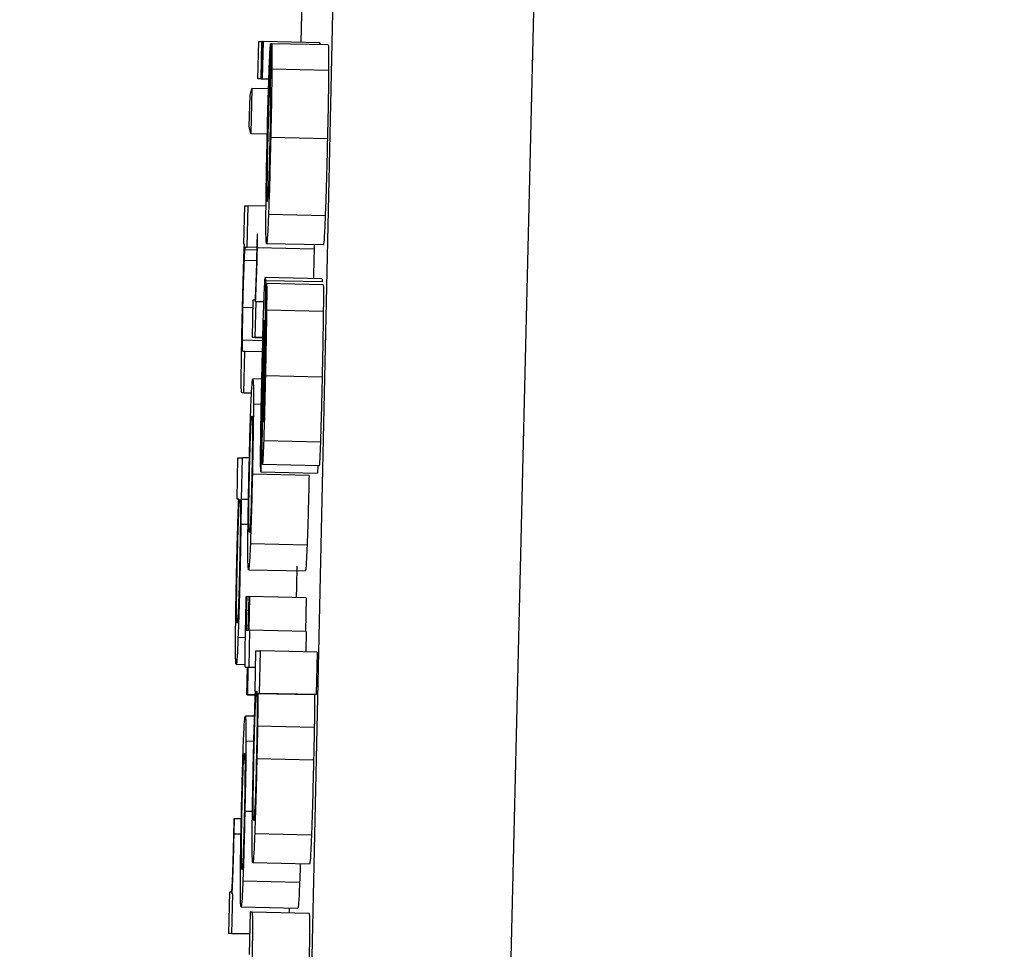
# Model space of a CAD drawing. Header units: inches. Extents: x 170 to 288, y 234 to 248.
# Tile 95 of 192: x 185.9864 to 185.9978, y 243.894 to 243.9047. Entities that reach past the tile are written whole.
import ezdxf

# ---------------------------------------------------------------- set-up
doc = ezdxf.new("R2010")
doc.units = ezdxf.units.IN
doc.header["$LTSCALE"] = 0.25
doc.header["$MEASUREMENT"] = 0
doc.layers.add('ANNOTATIONS', color=1, linetype='Continuous')
doc.layers.add('SLIM E GUIDE MOTOR LH', color=7, linetype='Continuous')
doc.styles.add('ARIAL', font='arial.ttf', dxfattribs={"height": 0.09375})
doc.dimstyles.new('STANDARD$0', dxfattribs={"dimtxt": 0.09375, "dimasz": 0.09375, "dimexe": 0.03125, "dimexo": 0.046875, "dimgap": 0.09, "dimtad": 0, "dimtih": 1, "dimtoh": 1, "dimdec": 4, "dimzin": 0, "dimdsep": 46, "dimtxsty": 'ARIAL', "dimcen": 0.09, "dimadec": 0, "dimazin": 0, "dimtfac": 1, "dimtdec": 4, "dimtofl": 0, "dimtmove": 0, "dimatfit": 1, "dimfxl": 1, "dimtolj": 1, "dimtzin": 0, "dimarcsym": 0})

# ---------------------------------------------------------------- blocks, each defined once
blk = doc.blocks.new('*D11')
at = {"layer": 'ANNOTATIONS', "color": 0, "lineweight": -2, "transparency": 16777216}
for p, q in [((185.619147, 244.143778), (187.017616, 244.143778)), ((186.986366, 244.050028), (186.986366, 242.359041)), ((186.986366, 240.233194), (186.986366, 241.924181)), ((185.70893, 240.139444), (187.017616, 240.139444))]:
    blk.add_line(p, q, dxfattribs=at)
at = {"layer": 'ANNOTATIONS', "color": 0, "transparency": 16777216}
for points in [[(186.970741, 244.050028), (187.001991, 244.050028), (186.986366, 244.143778)], [(186.970741, 240.233194), (187.001991, 240.233194), (186.986366, 240.139444)]]:
    blk.add_solid(points, dxfattribs=at)
at = {"layer": 'defpoints', "color": 0, "transparency": 16777216}
for p in [(185.572272, 244.143778), (186.986366, 244.143778), (185.662055, 240.139444)]:
    blk.add_point(p, dxfattribs=at)
at = {"layer": 'ANNOTATIONS', "color": 0, "transparency": 16777216, "insert": (186.986366, 242.141611), "char_height": 0.09375, "attachment_point": 5, "style": 'ARIAL'}
blk.add_mtext('\\A1;OPENING \\PHEIGHT', dxfattribs=at)

msp = doc.modelspace()

# ---------------------------------------------------------------- linework, layer by layer
at = {"layer": 'SLIM E GUIDE MOTOR LH'}
for p, q in [((185.98837, 243.829103), (185.990735, 243.937195)), ((185.993123, 243.937238), (185.990539, 243.829118)), ((185.989671, 243.904967), (185.98966, 243.904478)), ((185.989162, 243.904057), (185.989171, 243.904488)), ((185.989171, 243.904488), (185.989208, 243.904488)), ((185.989199, 243.904057), (185.989208, 243.904488)), ((185.989205, 243.904057), (185.989214, 243.904488)), ((185.989214, 243.904488), (185.989208, 243.904488)), ((185.989222, 243.904488), (185.989212, 243.904057)), ((185.989214, 243.904488), (185.989222, 243.904488)), ((185.989878, 243.904474), (185.989222, 243.904488)), ((185.989309, 243.904464), (185.989298, 243.903973)), ((185.989309, 243.903973), (185.98932, 243.904464)), ((185.98932, 243.904464), (185.989309, 243.904464)), ((185.989976, 243.904449), (185.98932, 243.904464)), ((185.989878, 243.904474), (185.989877, 243.904451)), ((185.989979, 243.904155), (185.989323, 243.904169)), ((185.989288, 243.904054), (185.989162, 243.904057)), ((185.989199, 243.904057), (185.989162, 243.904057)), ((185.989199, 243.904057), (185.989288, 243.904055)), ((185.989288, 243.904055), (185.989205, 243.904057)), ((185.989212, 243.904057), (185.989205, 243.904057)), ((185.989212, 243.904057), (185.989288, 243.904056)), ((185.989071, 243.903867), (185.989092, 243.903947)), ((185.989092, 243.903947), (185.98908, 243.903426)), ((185.989285, 243.903943), (185.989092, 243.903947)), ((185.989063, 243.903505), (185.989071, 243.903867)), ((185.98908, 243.903426), (185.989063, 243.903505)), ((185.98908, 243.903426), (185.989271, 243.903421)), ((185.989966, 243.903365), (185.98931, 243.90338)), ((185.989001, 243.902146), (185.989011, 243.90259)), ((185.989011, 243.90259), (185.989048, 243.90259)), ((185.989037, 243.902111), (185.989048, 243.90259)), ((185.989256, 243.902586), (185.989048, 243.90259)), ((185.98994, 243.902473), (185.989284, 243.902488)), ((185.989159, 243.902262), (185.989153, 243.902262)), ((185.989007, 243.902146), (185.989001, 243.902146)), ((185.989018, 243.902111), (185.989037, 243.902111)), ((185.989149, 243.902108), (185.989018, 243.902111)), ((185.989149, 243.902109), (185.989037, 243.902111)), ((185.989918, 243.902136), (185.989262, 243.90215)), ((185.989813, 243.902138), (185.989812, 243.902088)), ((185.989149, 243.902078), (185.989012, 243.902081)), ((185.989812, 243.902088), (185.989156, 243.902102)), ((185.989146, 243.901953), (185.989006, 243.901957)), ((185.989902, 243.901745), (185.989246, 243.901759)), ((185.989905, 243.901709), (185.989249, 243.901723)), ((185.98925, 243.901199), (185.98926, 243.90169)), ((185.98926, 243.90169), (185.989262, 243.90169)), ((185.989918, 243.901676), (185.989262, 243.90169)), ((185.989105, 243.901498), (185.989095, 243.901067)), ((185.989124, 243.901498), (185.989105, 243.901498)), ((185.989132, 243.901067), (185.989141, 243.90148)), ((185.989141, 243.90148), (185.989135, 243.90148)), ((185.989232, 243.901478), (185.989141, 243.90148)), ((185.989256, 243.90149), (185.989248, 243.901491)), ((185.989103, 243.90141), (185.988989, 243.901413)), ((185.989918, 243.901368), (185.989263, 243.901383)), ((185.989219, 243.901029), (185.988983, 243.901034)), ((185.989132, 243.901067), (185.989095, 243.901067)), ((185.989219, 243.901065), (185.989095, 243.901067)), ((185.989132, 243.901067), (185.989219, 243.901066)), ((185.98901, 243.900904), (185.988987, 243.900904)), ((185.989, 243.900425), (185.98901, 243.900904)), ((185.989215, 243.9009), (185.98901, 243.900904)), ((185.989238, 243.9009), (185.989231, 243.900537)), ((185.98922, 243.900315), (185.98923, 243.900849)), ((185.989227, 243.900667), (185.989216, 243.900668)), ((185.989208, 243.900585), (185.989103, 243.900587)), ((185.989905, 243.900607), (185.989249, 243.900622)), ((185.989, 243.900425), (185.988976, 243.900425)), ((185.989088, 243.900423), (185.988976, 243.900425)), ((185.989, 243.900425), (185.989088, 243.900423)), ((185.989202, 243.900293), (185.989111, 243.900295)), ((185.989225, 243.900098), (185.989226, 243.900087)), ((185.989208, 243.900003), (185.989197, 243.899512)), ((185.989885, 243.899855), (185.989229, 243.89987)), ((185.988921, 243.899196), (185.988932, 243.899675)), ((185.988932, 243.899675), (185.988983, 243.899675)), ((185.988972, 243.899196), (185.988983, 243.899675)), ((185.989064, 243.899673), (185.988983, 243.899675)), ((185.989754, 243.89947), (185.989098, 243.899485)), ((185.989197, 243.899512), (185.989853, 243.899498)), ((185.98987, 243.899582), (185.989214, 243.899597)), ((185.989855, 243.899582), (185.989853, 243.899498)), ((185.98894, 243.899196), (185.988921, 243.899196)), ((185.988968, 243.899196), (185.988972, 243.899196)), ((185.988968, 243.899196), (185.989053, 243.899194)), ((185.989053, 243.899194), (185.988972, 243.899196)), ((185.989049, 243.898902), (185.988965, 243.898904)), ((185.989731, 243.898664), (185.989075, 243.898679)), ((185.989054, 243.898381), (185.98971, 243.898366)), ((185.989028, 243.898069), (185.989034, 243.898069)), ((185.98906, 243.898068), (185.989034, 243.898069)), ((185.989051, 243.89768), (185.98906, 243.898069)), ((185.989065, 243.898069), (185.989057, 243.89768)), ((185.98906, 243.898069), (185.989065, 243.898069)), ((185.989721, 243.898054), (185.989065, 243.898069)), ((185.989721, 243.898054), (185.989713, 243.897666)), ((185.989056, 243.897909), (185.98903, 243.897909)), ((185.989052, 243.897737), (185.989027, 243.897738)), ((185.989029, 243.89768), (185.989051, 243.89768)), ((185.989066, 243.89768), (185.989056, 243.897249)), ((185.989057, 243.89768), (185.989066, 243.89768)), ((185.989722, 243.897666), (185.989066, 243.89768)), ((185.989722, 243.897666), (185.989717, 243.89743)), ((185.989017, 243.897593), (185.988932, 243.897595)), ((185.989129, 243.896974), (185.989139, 243.897442)), ((185.989139, 243.897442), (185.989191, 243.897442)), ((185.98918, 243.896951), (185.989191, 243.897442)), ((185.989847, 243.897427), (185.989191, 243.897442)), ((185.989847, 243.897427), (185.989836, 243.896936)), ((185.989015, 243.897281), (185.988911, 243.897283)), ((185.989041, 243.897249), (185.98902, 243.897249)), ((185.989041, 243.897249), (185.98902, 243.897249)), ((185.989034, 243.896935), (185.989041, 243.897249)), ((185.989047, 243.897249), (185.98904, 243.896935)), ((185.989056, 243.897249), (185.989047, 243.897249)), ((185.989135, 243.897247), (185.989047, 243.897249)), ((185.989135, 243.897248), (185.989056, 243.897249)), ((185.98904, 243.896935), (185.989034, 243.896935)), ((185.989132, 243.896933), (185.989034, 243.896935)), ((185.98904, 243.896935), (185.989132, 243.896933)), ((185.989133, 243.896974), (185.989129, 243.896974)), ((185.989162, 243.896951), (185.98918, 243.896951)), ((185.989162, 243.896951), (185.989818, 243.896936)), ((185.989836, 243.896936), (185.98918, 243.896951)), ((185.989836, 243.896936), (185.989818, 243.896936)), ((185.989124, 243.896686), (185.989017, 243.896688)), ((185.989814, 243.896557), (185.989158, 243.896572)), ((185.989115, 243.896394), (185.989024, 243.896396)), ((185.989806, 243.896177), (185.98915, 243.896192)), ((185.988891, 243.8955), (185.988884, 243.8955)), ((185.98897, 243.895498), (185.988891, 243.8955)), ((185.989099, 243.895584), (185.989011, 243.895586)), ((185.988967, 243.895321), (185.988887, 243.895323)), ((185.989781, 243.89531), (185.989125, 243.895325)), ((185.989759, 243.894976), (185.989103, 243.89499)), ((185.989644, 243.894765), (185.988988, 243.89478)), ((185.988835, 243.894652), (185.988824, 243.894173)), ((185.988854, 243.894652), (185.988835, 243.894652)), ((185.988861, 243.894173), (185.988871, 243.894632)), ((185.988871, 243.894632), (185.988865, 243.894632)), ((185.988968, 243.894482), (185.989624, 243.894467)), ((185.989072, 243.89442), (185.989061, 243.893929)), ((185.989097, 243.89442), (185.989072, 243.89442)), ((185.989753, 243.894405), (185.989097, 243.89442)), ((185.989524, 243.894469), (185.989522, 243.894411)), ((185.988861, 243.894173), (185.988824, 243.894173)), ((185.989066, 243.894168), (185.988824, 243.894173)), ((185.988861, 243.894173), (185.989066, 243.894168))]:
    msp.add_line(p, q, dxfattribs=at)
for points, knots in [([(185.98929, 243.904098), (185.989292, 243.904157), (185.989298, 243.904309), (185.989304, 243.904418), (185.989308, 243.904452), (185.989309, 243.904464)], [0, 0, 0, 0, 0.29747, 0.759788, 1, 1, 1, 1]), ([(185.98932, 243.904464), (185.989321, 243.904458), (185.989323, 243.904443), (185.989325, 243.904337), (185.989324, 243.904216), (185.989323, 243.904169)], [0, 0, 0, 0, 0.310645, 0.736942, 1, 1, 1, 1]), ([(185.989976, 243.904449), (185.989977, 243.904443), (185.989979, 243.904428), (185.98998, 243.904322), (185.98998, 243.904201), (185.989979, 243.904155)], [0, 0, 0, 0, 0.310645, 0.736942, 1, 1, 1, 1]), ([(185.989323, 243.904169), (185.989323, 243.904088), (185.989321, 243.903925), (185.989316, 243.90364), (185.989312, 243.903458), (185.98931, 243.90338)], [0, 0, 0, 0, 0.365736, 0.730289, 1, 1, 1, 1]), ([(185.989979, 243.904155), (185.989979, 243.904073), (185.989977, 243.903911), (185.989972, 243.903626), (185.989968, 243.903443), (185.989966, 243.903365)], [0, 0, 0, 0, 0.3657373, 0.730288, 1, 1, 1, 1]), ([(185.989269, 243.903342), (185.989272, 243.903475), (185.989278, 243.903721), (185.989286, 243.90397), (185.989289, 243.904076), (185.98929, 243.904098)], [0, 0, 0, 0, 0.4847839, 0.8900819, 1, 1, 1, 1]), ([(185.989298, 243.903973), (185.989296, 243.903946), (185.989293, 243.903895), (185.989288, 243.903801), (185.989286, 243.903731), (185.989285, 243.903717)], [0, 0, 0, 0, 0.4853513, 0.8993161, 1, 1, 1, 1]), ([(185.989311, 243.903742), (185.989311, 243.903772), (185.989312, 243.903862), (185.989311, 243.903927), (185.98931, 243.90396), (185.989309, 243.903973)], [0, 0, 0, 0, 0.239236, 0.7007, 1, 1, 1, 1]), ([(185.989285, 243.903717), (185.989284, 243.903667), (185.989281, 243.903565), (185.989277, 243.903421), (185.989275, 243.903342), (185.989275, 243.903324)], [0, 0, 0, 0, 0.437438, 0.874699, 1, 1, 1, 1]), ([(185.989304, 243.903354), (185.989306, 243.903444), (185.989308, 243.903584), (185.98931, 243.9037), (185.989311, 243.903742)], [0, 0, 0, 0, 0.637135, 1, 1, 1, 1]), ([(185.98931, 243.90338), (185.989307, 243.903247), (185.989301, 243.902981), (185.989292, 243.902675), (185.989286, 243.902537), (185.989284, 243.902488)], [0, 0, 0, 0, 0.390224, 0.782938, 1, 1, 1, 1]), ([(185.989966, 243.903365), (185.989963, 243.903233), (185.989957, 243.902967), (185.989947, 243.902661), (185.989942, 243.902522), (185.98994, 243.902473)], [0, 0, 0, 0, 0.3902258, 0.7829398, 1, 1, 1, 1]), ([(185.989255, 243.902465), (185.989256, 243.902545), (185.989257, 243.902706), (185.989262, 243.903024), (185.989267, 243.90324), (185.989269, 243.903342)], [0, 0, 0, 0, 0.344912, 0.690117, 1, 1, 1, 1]), ([(185.989275, 243.903324), (185.989273, 243.903252), (185.98927, 243.903119), (185.989268, 243.902945), (185.989267, 243.902857), (185.989267, 243.902819), (185.989267, 243.902815)], [0, 0, 0, 0, 0.357957, 0.660976, 0.96345, 1, 1, 1, 1]), ([(185.989288, 243.902828), (185.98929, 243.902873), (185.989293, 243.902956), (185.989298, 243.903135), (185.989302, 243.903271), (185.989303, 243.903344), (185.989304, 243.903354)], [0, 0, 0, 0, 0.353615, 0.652517, 0.950859, 1, 1, 1, 1]), ([(185.989267, 243.902815), (185.989267, 243.902757), (185.989268, 243.90265), (185.989271, 243.902644), (185.989273, 243.902641)], [0, 0, 0, 0, 0.540879, 1, 1, 1, 1]), ([(185.989273, 243.902641), (185.989274, 243.902645), (185.989277, 243.902652), (185.989282, 243.90271), (185.989286, 243.902788), (185.989288, 243.902828)], [0, 0, 0, 0, 0.379762, 0.684008, 1, 1, 1, 1]), ([(185.989262, 243.90215), (185.98926, 243.90216), (185.989255, 243.902177), (185.989255, 243.902376), (185.989255, 243.902465)], [0, 0, 0, 0, 0.554358, 1, 1, 1, 1]), ([(185.989284, 243.902488), (185.989282, 243.902421), (185.989275, 243.902252), (185.989267, 243.902162), (185.989263, 243.902153), (185.989262, 243.90215)], [0, 0, 0, 0, 0.305468, 0.770345, 1, 1, 1, 1]), ([(185.98994, 243.902473), (185.989938, 243.902406), (185.989931, 243.902238), (185.989923, 243.902147), (185.989919, 243.902139), (185.989918, 243.902136)], [0, 0, 0, 0, 0.305468, 0.770346, 1, 1, 1, 1]), ([(185.989153, 243.902262), (185.989152, 243.902246), (185.989152, 243.902216), (185.989151, 243.902166), (185.98915, 243.902132), (185.989149, 243.902113)], [0, 0, 0, 0, 0.309954, 0.619769, 1, 1, 1, 1]), ([(185.989156, 243.902102), (185.989157, 243.90212), (185.989157, 243.902156), (185.989158, 243.902209), (185.989159, 243.902244), (185.989159, 243.902262)], [0, 0, 0, 0, 0.337475, 0.668309, 1, 1, 1, 1]), ([(185.988982, 243.901313), (185.988985, 243.901446), (185.98899, 243.901669), (185.988998, 243.90194), (185.989003, 243.902076), (185.989006, 243.902132), (185.989007, 243.902146)], [0, 0, 0, 0, 0.386091, 0.6486408, 0.9107372, 1, 1, 1, 1]), ([(185.989012, 243.902081), (185.989013, 243.902091), (185.989016, 243.90211), (185.989017, 243.902111), (185.989018, 243.902111)], [0, 0, 0, 0, 0.497048, 1, 1, 1, 1]), ([(185.989149, 243.902113), (185.989148, 243.902044), (185.989145, 243.901905), (185.989139, 243.901727), (185.989136, 243.90165), (185.989135, 243.901615)], [0, 0, 0, 0, 0.3499991, 0.7029576, 1, 1, 1, 1]), ([(185.989006, 243.901957), (185.989007, 243.901981), (185.989009, 243.902038), (185.989011, 243.902066), (185.989012, 243.902081)], [0, 0, 0, 0, 0.4386613, 1, 1, 1, 1]), ([(185.989135, 243.90148), (185.989139, 243.901562), (185.989144, 243.901675), (185.989152, 243.901916), (185.989155, 243.902039), (185.989156, 243.902102)], [0, 0, 0, 0, 0.564948, 0.776288, 1, 1, 1, 1]), ([(185.989812, 243.902088), (185.989811, 243.902033), (185.989808, 243.901924), (185.989805, 243.901806), (185.989803, 243.901758), (185.989803, 243.901747)], [0, 0, 0, 0, 0.434464, 0.86775, 1, 1, 1, 1]), ([(185.988989, 243.901413), (185.988991, 243.901483), (185.988994, 243.901624), (185.989, 243.901817), (185.989004, 243.901909), (185.989006, 243.901957)], [0, 0, 0, 0, 0.327074, 0.655203, 1, 1, 1, 1]), ([(185.989231, 243.901463), (185.989234, 243.901532), (185.989239, 243.901671), (185.989244, 243.901751), (185.989246, 243.901757), (185.989246, 243.901759)], [0, 0, 0, 0, 0.406794, 0.816667, 1, 1, 1, 1]), ([(185.989246, 243.901759), (185.989247, 243.901758), (185.989248, 243.901756), (185.989249, 243.901735), (185.989249, 243.901723)], [0, 0, 0, 0, 0.432016, 1, 1, 1, 1]), ([(185.989249, 243.901723), (185.989249, 243.901696), (185.98925, 243.901647), (185.989249, 243.901538), (185.989248, 243.901491)], [0, 0, 0, 0, 0.566291, 1, 1, 1, 1]), ([(185.989262, 243.90169), (185.989263, 243.901678), (185.989264, 243.901655), (185.989264, 243.901532), (185.989263, 243.901427), (185.989263, 243.901383)], [0, 0, 0, 0, 0.36849, 0.73707, 1, 1, 1, 1]), ([(185.989902, 243.901745), (185.989903, 243.901744), (185.989904, 243.901741), (185.989905, 243.90172), (185.989905, 243.901709)], [0, 0, 0, 0, 0.43149, 1, 1, 1, 1]), ([(185.989918, 243.901676), (185.989919, 243.901664), (185.98992, 243.90164), (185.98992, 243.901517), (185.989919, 243.901412), (185.989918, 243.901368)], [0, 0, 0, 0, 0.368196, 0.736947, 1, 1, 1, 1]), ([(185.989135, 243.901615), (185.989133, 243.901589), (185.989129, 243.901503), (185.989126, 243.9015), (185.989124, 243.901498)], [0, 0, 0, 0, 0.302132, 1, 1, 1, 1]), ([(185.989209, 243.900642), (185.989213, 243.90079), (185.989219, 243.901048), (185.989226, 243.901323), (185.98923, 243.901435), (185.989231, 243.901463)], [0, 0, 0, 0, 0.504591, 0.879431, 1, 1, 1, 1]), ([(185.989248, 243.901491), (185.989247, 243.901429), (185.989245, 243.901243), (185.989241, 243.901037), (185.989238, 243.9009)], [0, 0, 0, 0, 0.332453, 1, 1, 1, 1]), ([(185.98897, 243.900662), (185.988971, 243.900733), (185.988973, 243.900875), (185.988977, 243.90111), (185.98898, 243.901256), (185.988982, 243.901313)], [0, 0, 0, 0, 0.378555, 0.755746, 1, 1, 1, 1]), ([(185.988983, 243.901034), (185.988983, 243.90107), (185.988984, 243.901141), (185.988987, 243.901276), (185.988989, 243.901368), (185.988989, 243.901413)], [0, 0, 0, 0, 0.336122, 0.671066, 1, 1, 1, 1]), ([(185.989263, 243.901383), (185.989262, 243.901316), (185.989259, 243.901139), (185.989254, 243.900869), (185.98925, 243.90068), (185.989249, 243.900622)], [0, 0, 0, 0, 0.296431, 0.781292, 1, 1, 1, 1]), ([(185.989918, 243.901368), (185.989918, 243.901301), (185.989915, 243.901125), (185.98991, 243.900854), (185.989906, 243.900666), (185.989905, 243.900607)], [0, 0, 0, 0, 0.296596, 0.781315, 1, 1, 1, 1]), ([(185.989235, 243.901268), (185.989234, 243.901265), (185.989233, 243.901258), (185.98923, 243.901198), (185.989228, 243.901139), (185.989227, 243.90111)], [0, 0, 0, 0, 0.339334, 0.6798, 1, 1, 1, 1]), ([(185.989236, 243.901247), (185.989236, 243.901251), (185.989235, 243.901257), (185.989235, 243.901266), (185.989235, 243.901268), (185.989235, 243.901268)], [0, 0, 0, 0, 0.30668, 0.61346, 1, 1, 1, 1]), ([(185.989236, 243.901153), (185.989236, 243.90117), (185.989236, 243.901214), (185.989236, 243.901235), (185.989236, 243.901247)], [0, 0, 0, 0, 0.385714, 1, 1, 1, 1]), ([(185.989251, 243.90109), (185.989251, 243.901107), (185.989251, 243.901148), (185.989251, 243.901179), (185.98925, 243.901192), (185.98925, 243.901199)], [0, 0, 0, 0, 0.2798864, 0.6354223, 1, 1, 1, 1]), ([(185.989227, 243.90111), (185.989225, 243.901047), (185.989221, 243.90091), (185.989218, 243.900753), (185.989216, 243.900668)], [0, 0, 0, 0, 0.455372, 1, 1, 1, 1]), ([(185.98923, 243.900849), (185.989231, 243.900901), (185.989233, 243.901007), (185.989235, 243.901104), (185.989236, 243.901153)], [0, 0, 0, 0, 0.496089, 1, 1, 1, 1]), ([(185.989248, 243.90088), (185.989249, 243.900936), (185.98925, 243.901013), (185.989251, 243.901074), (185.989251, 243.90109)], [0, 0, 0, 0, 0.734504, 1, 1, 1, 1]), ([(185.988987, 243.900904), (185.988985, 243.900908), (185.988984, 243.900914), (185.988983, 243.900979), (185.988983, 243.901021), (185.988983, 243.901034)], [0, 0, 0, 0, 0.611493, 0.886775, 1, 1, 1, 1]), ([(185.989242, 243.900604), (185.989243, 243.90065), (185.989245, 243.900744), (185.989247, 243.900834), (185.989248, 243.90088)], [0, 0, 0, 0, 0.494077, 1, 1, 1, 1]), ([(185.988976, 243.900425), (185.988974, 243.900431), (185.988971, 243.90044), (185.988969, 243.900526), (185.98897, 243.900622), (185.98897, 243.900662)], [0, 0, 0, 0, 0.470194, 0.777158, 1, 1, 1, 1]), ([(185.989194, 243.899803), (185.989195, 243.899891), (185.989198, 243.900104), (185.989204, 243.900409), (185.989208, 243.9006), (185.989209, 243.900642)], [0, 0, 0, 0, 0.355636, 0.857856, 1, 1, 1, 1]), ([(185.989216, 243.900668), (185.989214, 243.900605), (185.989211, 243.900461), (185.989208, 243.9003), (185.989207, 243.900217), (185.989207, 243.900202)], [0, 0, 0, 0, 0.384731, 0.89132, 1, 1, 1, 1]), ([(185.989082, 243.900282), (185.989084, 243.900337), (185.989091, 243.900487), (185.989098, 243.900575), (185.989102, 243.900584), (185.989103, 243.900587)], [0, 0, 0, 0, 0.264209, 0.726562, 1, 1, 1, 1]), ([(185.989103, 243.900587), (185.989106, 243.900578), (185.98911, 243.900561), (185.989111, 243.900376), (185.989111, 243.900295)], [0, 0, 0, 0, 0.564671, 1, 1, 1, 1]), ([(185.989231, 243.900537), (185.98923, 243.900474), (185.989228, 243.90036), (185.989226, 243.900231), (185.989225, 243.900177), (185.989225, 243.900166)], [0, 0, 0, 0, 0.4936643, 0.8941726, 1, 1, 1, 1]), ([(185.989249, 243.900622), (185.989245, 243.900478), (185.98924, 243.90023), (185.989233, 243.899982), (185.989229, 243.899885), (185.989229, 243.89987)], [0, 0, 0, 0, 0.534579, 0.926298, 1, 1, 1, 1]), ([(185.989233, 243.900228), (185.989234, 243.900281), (185.989238, 243.900398), (185.989241, 243.900531), (185.989242, 243.900604)], [0, 0, 0, 0, 0.45807, 1, 1, 1, 1]), ([(185.989905, 243.900607), (185.989901, 243.900464), (185.989896, 243.900215), (185.989888, 243.899967), (185.989885, 243.89987), (185.989885, 243.899855)], [0, 0, 0, 0, 0.534581, 0.9263, 1, 1, 1, 1]), ([(185.989059, 243.899485), (185.989062, 243.8996), (185.989067, 243.89983), (185.989075, 243.900106), (185.98908, 243.900232), (185.989082, 243.900282)], [0, 0, 0, 0, 0.374358, 0.750798, 1, 1, 1, 1]), ([(185.989111, 243.900295), (185.98911, 243.900224), (185.989109, 243.900081), (185.989104, 243.899786), (185.9891, 243.899583), (185.989098, 243.899485)], [0, 0, 0, 0, 0.341486, 0.684051, 1, 1, 1, 1]), ([(185.989213, 243.899857), (185.989213, 243.899917), (185.989216, 243.900061), (185.989219, 243.900221), (185.98922, 243.900315)], [0, 0, 0, 0, 0.413663, 1, 1, 1, 1]), ([(185.989207, 243.900202), (185.989207, 243.900167), (185.989206, 243.900087), (185.989207, 243.900026), (185.989208, 243.900011), (185.989208, 243.900003)], [0, 0, 0, 0, 0.2939368, 0.6676051, 1, 1, 1, 1]), ([(185.989226, 243.900087), (185.989226, 243.90009), (185.989228, 243.900096), (185.98923, 243.900149), (185.989232, 243.900202), (185.989233, 243.900228)], [0, 0, 0, 0, 0.33185, 0.664561, 1, 1, 1, 1]), ([(185.989079, 243.899968), (185.989081, 243.900012), (185.989087, 243.900136), (185.989091, 243.900154), (185.989094, 243.900156), (185.989094, 243.900156)], [0, 0, 0, 0, 0.333543, 0.9220056, 1, 1, 1, 1]), ([(185.989094, 243.900156), (185.989095, 243.900152), (185.989098, 243.900144), (185.9891, 243.90007), (185.9891, 243.899989), (185.9891, 243.899979)], [0, 0, 0, 0, 0.409067, 0.922525, 1, 1, 1, 1]), ([(185.989225, 243.900166), (185.989225, 243.900153), (185.989225, 243.90012), (185.989225, 243.900106), (185.989225, 243.900098)], [0, 0, 0, 0, 0.388794, 1, 1, 1, 1]), ([(185.989065, 243.899485), (185.989066, 243.899551), (185.989069, 243.899682), (185.989074, 243.899851), (185.989077, 243.899931), (185.989079, 243.899968)], [0, 0, 0, 0, 0.347895, 0.6975795, 1, 1, 1, 1]), ([(185.9891, 243.899979), (185.989099, 243.899937), (185.989099, 243.899853), (185.989096, 243.899673), (185.989094, 243.899545), (185.989092, 243.899483)], [0, 0, 0, 0, 0.339239, 0.680219, 1, 1, 1, 1]), ([(185.989212, 243.899634), (185.989211, 243.899659), (185.989211, 243.899707), (185.989212, 243.899809), (185.989213, 243.899857)], [0, 0, 0, 0, 0.531839, 1, 1, 1, 1]), ([(185.989229, 243.89987), (185.989227, 243.89981), (185.989222, 243.899689), (185.989217, 243.899607), (185.989215, 243.8996), (185.989214, 243.899597)], [0, 0, 0, 0, 0.369272, 0.739686, 1, 1, 1, 1]), ([(185.989885, 243.899855), (185.989883, 243.899795), (185.989878, 243.899675), (185.989873, 243.899593), (185.989871, 243.899585), (185.98987, 243.899582)], [0, 0, 0, 0, 0.369274, 0.739684, 1, 1, 1, 1]), ([(185.989197, 243.899512), (185.989196, 243.899522), (185.989193, 243.89954), (185.989193, 243.899676), (185.989194, 243.899773), (185.989194, 243.899803)], [0, 0, 0, 0, 0.499338, 0.84121, 1, 1, 1, 1]), ([(185.989214, 243.899597), (185.989214, 243.899598), (185.989213, 243.8996), (185.989212, 243.899622), (185.989212, 243.899634)], [0, 0, 0, 0, 0.444739, 1, 1, 1, 1]), ([(185.989047, 243.898685), (185.989047, 243.898763), (185.989048, 243.898918), (185.989053, 243.899212), (185.989057, 243.899405), (185.989059, 243.899485)], [0, 0, 0, 0, 0.368162, 0.738083, 1, 1, 1, 1]), ([(185.989057, 243.899), (185.989058, 243.899047), (185.989058, 243.899143), (185.989061, 243.899324), (185.989064, 243.899441), (185.989065, 243.899485)], [0, 0, 0, 0, 0.382074, 0.767064, 1, 1, 1, 1]), ([(185.989098, 243.899485), (185.989095, 243.899363), (185.989089, 243.899119), (185.989081, 243.898842), (185.989076, 243.89872), (185.989075, 243.898679)], [0, 0, 0, 0, 0.395691, 0.794497, 1, 1, 1, 1]), ([(185.989092, 243.899483), (185.98909, 243.899395), (185.989087, 243.899247), (185.989081, 243.899068), (185.989076, 243.898934), (185.989069, 243.898827), (185.989066, 243.898817), (185.989064, 243.898812)], [0, 0, 0, 0, 0.19166, 0.321516, 0.451209, 0.660159, 1, 1, 1, 1]), ([(185.989754, 243.89947), (185.989751, 243.899349), (185.989745, 243.899104), (185.989737, 243.898828), (185.989732, 243.898706), (185.989731, 243.898664)], [0, 0, 0, 0, 0.395722, 0.794728, 1, 1, 1, 1]), ([(185.988917, 243.898415), (185.98892, 243.898524), (185.988925, 243.898743), (185.988933, 243.899016), (185.988938, 243.899141), (185.98894, 243.899196)], [0, 0, 0, 0, 0.358625, 0.71917, 1, 1, 1, 1]), ([(185.98894, 243.899004), (185.988942, 243.899059), (185.988948, 243.899182), (185.988952, 243.899189), (185.988954, 243.899193)], [0, 0, 0, 0, 0.456579, 1, 1, 1, 1]), ([(185.988954, 243.899193), (185.988955, 243.89919), (185.988958, 243.899182), (185.98896, 243.899111), (185.98896, 243.89903), (185.98896, 243.899018)], [0, 0, 0, 0, 0.407717, 0.912488, 1, 1, 1, 1]), ([(185.988968, 243.899196), (185.988968, 243.899168), (185.988968, 243.899095), (185.988966, 243.898977), (185.988965, 243.898904)], [0, 0, 0, 0, 0.385525, 1, 1, 1, 1]), ([(185.988924, 243.898468), (185.988926, 243.898546), (185.988929, 243.89869), (185.988935, 243.89888), (185.988938, 243.898963), (185.98894, 243.899004)], [0, 0, 0, 0, 0.376481, 0.692626, 1, 1, 1, 1]), ([(185.98896, 243.899018), (185.98896, 243.89897), (185.988959, 243.898875), (185.988956, 243.898681), (185.988953, 243.898549), (185.988952, 243.89849)], [0, 0, 0, 0, 0.356732, 0.715958, 1, 1, 1, 1]), ([(185.989064, 243.898812), (185.989062, 243.898815), (185.989059, 243.898822), (185.989057, 243.898891), (185.989057, 243.898984), (185.989057, 243.899)], [0, 0, 0, 0, 0.37495, 0.89709, 1, 1, 1, 1]), ([(185.988965, 243.898904), (185.988964, 243.898848), (185.988962, 243.898702), (185.988959, 243.898539), (185.988957, 243.898438)], [0, 0, 0, 0, 0.382171, 1, 1, 1, 1]), ([(185.989054, 243.898381), (185.989053, 243.898385), (185.989049, 243.898397), (185.989046, 243.898505), (185.989046, 243.898651), (185.989047, 243.898685)], [0, 0, 0, 0, 0.3324312, 0.8446642, 1, 1, 1, 1]), ([(185.989075, 243.898679), (185.989073, 243.898624), (185.989066, 243.898477), (185.989059, 243.898392), (185.989056, 243.898384), (185.989054, 243.898381)], [0, 0, 0, 0, 0.27105, 0.727136, 1, 1, 1, 1]), ([(185.989731, 243.898664), (185.989728, 243.898609), (185.989722, 243.898463), (185.989715, 243.898378), (185.989712, 243.898369), (185.98971, 243.898366)], [0, 0, 0, 0, 0.271232, 0.727204, 1, 1, 1, 1]), ([(185.988922, 243.897762), (185.98892, 243.897768), (185.988917, 243.897778), (185.988915, 243.897889), (185.988916, 243.898025), (185.988919, 243.898222), (185.988922, 243.898379), (185.988924, 243.898468)], [0, 0, 0, 0, 0.343698, 0.518152, 0.663643, 0.80968, 1, 1, 1, 1]), ([(185.988952, 243.89849), (185.98895, 243.898413), (185.988947, 243.898259), (185.988941, 243.898071), (185.988938, 243.897988), (185.988936, 243.897954)], [0, 0, 0, 0, 0.368469, 0.740026, 1, 1, 1, 1]), ([(185.988904, 243.897591), (185.988904, 243.897672), (185.988906, 243.897834), (185.988911, 243.898135), (185.988915, 243.898331), (185.988917, 243.898415)], [0, 0, 0, 0, 0.3639312, 0.7286029, 1, 1, 1, 1]), ([(185.988957, 243.898438), (185.988954, 243.898314), (185.988948, 243.898065), (185.988939, 243.897775), (185.988934, 243.897644), (185.988932, 243.897595)], [0, 0, 0, 0, 0.3827524, 0.7683183, 1, 1, 1, 1]), ([(185.989613, 243.898423), (185.98961, 243.898296), (185.989608, 243.898169), (185.989604, 243.898057), (185.989604, 243.898056)], [0, 0, 0, 0, 0.994011, 1, 1, 1, 1]), ([(185.989021, 243.897757), (185.989022, 243.897809), (185.989024, 243.897913), (185.989027, 243.898017), (185.989028, 243.898069)], [0, 0, 0, 0, 0.499107, 1, 1, 1, 1]), ([(185.989034, 243.898069), (185.989033, 243.898051), (185.989032, 243.898016), (185.989031, 243.897963), (185.98903, 243.897927), (185.98903, 243.897909)], [0, 0, 0, 0, 0.33693, 0.667374, 1, 1, 1, 1]), ([(185.988936, 243.897954), (185.988934, 243.897901), (185.988928, 243.897775), (185.988924, 243.897767), (185.988922, 243.897762)], [0, 0, 0, 0, 0.4164143, 1, 1, 1, 1]), ([(185.98903, 243.897909), (185.989029, 243.89789), (185.989028, 243.897843), (185.989027, 243.897782), (185.989027, 243.897749), (185.989027, 243.897738)], [0, 0, 0, 0, 0.314706, 0.762899, 1, 1, 1, 1]), ([(185.989016, 243.897496), (185.989016, 243.897519), (185.989017, 243.897567), (185.989018, 243.897654), (185.98902, 243.897718), (185.989021, 243.897757)], [0, 0, 0, 0, 0.283, 0.566148, 1, 1, 1, 1]), ([(185.989027, 243.897738), (185.989027, 243.897727), (185.989026, 243.897695), (185.989027, 243.897683), (185.989028, 243.897681), (185.989029, 243.89768)], [0, 0, 0, 0, 0.217641, 0.6495, 1, 1, 1, 1]), ([(185.988911, 243.897283), (185.988909, 243.897287), (185.988906, 243.897298), (185.988903, 243.897402), (185.988904, 243.89755), (185.988904, 243.897591)], [0, 0, 0, 0, 0.320449, 0.814008, 1, 1, 1, 1]), ([(185.988932, 243.897595), (185.98893, 243.897535), (185.988923, 243.897378), (185.988916, 243.897294), (185.988912, 243.897286), (185.988911, 243.897283)], [0, 0, 0, 0, 0.285381, 0.755076, 1, 1, 1, 1]), ([(185.989014, 243.897314), (185.989014, 243.897338), (185.989014, 243.897383), (185.989015, 243.89746), (185.989016, 243.897496)], [0, 0, 0, 0, 0.53657, 1, 1, 1, 1]), ([(185.98902, 243.897249), (185.989019, 243.897251), (185.989017, 243.897253), (185.989015, 243.897264), (185.989014, 243.897297), (185.989014, 243.897314)], [0, 0, 0, 0, 0.3923551, 0.6926499, 1, 1, 1, 1]), ([(185.98912, 243.896577), (185.989123, 243.896659), (185.989127, 243.896809), (185.989132, 243.896922), (185.989133, 243.896974)], [0, 0, 0, 0, 0.54894, 1, 1, 1, 1]), ([(185.989133, 243.896778), (185.989136, 243.896835), (185.989142, 243.896965), (185.989146, 243.896972), (185.989148, 243.896976)], [0, 0, 0, 0, 0.44492, 1, 1, 1, 1]), ([(185.989148, 243.896976), (185.989149, 243.896973), (185.989152, 243.896964), (185.989154, 243.89689), (185.989154, 243.896802), (185.989154, 243.896789)], [0, 0, 0, 0, 0.3698, 0.907428, 1, 1, 1, 1]), ([(185.989162, 243.896951), (185.989162, 243.896895), (185.989161, 243.896782), (185.989159, 243.896643), (185.989158, 243.896572)], [0, 0, 0, 0, 0.492817, 1, 1, 1, 1]), ([(185.989818, 243.896936), (185.989818, 243.89688), (185.989817, 243.896767), (185.989815, 243.896628), (185.989814, 243.896557)], [0, 0, 0, 0, 0.4928186, 1, 1, 1, 1]), ([(185.989117, 243.896238), (185.989119, 243.896314), (185.989122, 243.896467), (185.989128, 243.896656), (185.989131, 243.896741), (185.989133, 243.896778)], [0, 0, 0, 0, 0.362697, 0.727826, 1, 1, 1, 1]), ([(185.989154, 243.896789), (185.989154, 243.896743), (185.989153, 243.896649), (185.98915, 243.896449), (185.989147, 243.896307), (185.989145, 243.896238)], [0, 0, 0, 0, 0.337209, 0.675993, 1, 1, 1, 1]), ([(185.988995, 243.896384), (185.988998, 243.896438), (185.989004, 243.896588), (185.989011, 243.896676), (185.989015, 243.896685), (185.989017, 243.896688)], [0, 0, 0, 0, 0.264207, 0.726562, 1, 1, 1, 1]), ([(185.989017, 243.896688), (185.989019, 243.896679), (185.989024, 243.896662), (185.989024, 243.896477), (185.989024, 243.896396)], [0, 0, 0, 0, 0.5646723, 1, 1, 1, 1]), ([(185.989109, 243.896153), (185.989111, 243.89621), (185.989114, 243.896356), (185.989118, 243.896493), (185.98912, 243.896577)], [0, 0, 0, 0, 0.388691, 1, 1, 1, 1]), ([(185.989158, 243.896572), (185.989157, 243.896522), (185.989155, 243.896399), (185.989152, 243.896269), (185.98915, 243.896192)], [0, 0, 0, 0, 0.404774, 1, 1, 1, 1]), ([(185.989814, 243.896557), (185.989813, 243.896508), (185.989811, 243.896385), (185.989808, 243.896255), (185.989806, 243.896177)], [0, 0, 0, 0, 0.404741, 1, 1, 1, 1]), ([(185.988972, 243.895586), (185.988975, 243.895701), (185.98898, 243.895931), (185.988989, 243.896207), (185.988993, 243.896333), (185.988995, 243.896384)], [0, 0, 0, 0, 0.374356, 0.750796, 1, 1, 1, 1]), ([(185.989024, 243.896396), (185.989024, 243.896325), (185.989023, 243.896182), (185.989018, 243.895888), (185.989013, 243.895684), (185.989011, 243.895586)], [0, 0, 0, 0, 0.341485, 0.684048, 1, 1, 1, 1]), ([(185.988992, 243.896069), (185.988994, 243.896114), (185.989, 243.896237), (185.989004, 243.896256), (185.989007, 243.896257), (185.989007, 243.896257)], [0, 0, 0, 0, 0.333541, 0.922007, 1, 1, 1, 1]), ([(185.989007, 243.896257), (185.989008, 243.896253), (185.989011, 243.896245), (185.989013, 243.896172), (185.989013, 243.896091), (185.989013, 243.89608)], [0, 0, 0, 0, 0.409067, 0.922525, 1, 1, 1, 1]), ([(185.989114, 243.895481), (185.989112, 243.89549), (185.989108, 243.895503), (185.989108, 243.895669), (185.989109, 243.895834), (185.989113, 243.896034), (185.989116, 243.896169), (185.989117, 243.896238)], [0, 0, 0, 0, 0.407749, 0.562506, 0.718806, 0.857674, 1, 1, 1, 1]), ([(185.98915, 243.896192), (185.989147, 243.896065), (185.989141, 243.89581), (185.989132, 243.895514), (185.989127, 243.895376), (185.989125, 243.895325)], [0, 0, 0, 0, 0.384129, 0.77026, 1, 1, 1, 1]), ([(185.989145, 243.896238), (185.989143, 243.896157), (185.98914, 243.895994), (185.989134, 243.895799), (185.989131, 243.895714), (185.989129, 243.89568)], [0, 0, 0, 0, 0.375268, 0.753559, 1, 1, 1, 1]), ([(185.989013, 243.89608), (185.989013, 243.896038), (185.989012, 243.895954), (185.98901, 243.895774), (185.989007, 243.895646), (185.989006, 243.895584)], [0, 0, 0, 0, 0.339239, 0.6802193, 1, 1, 1, 1]), ([(185.989096, 243.895309), (185.989097, 243.895392), (185.989098, 243.895559), (185.989103, 243.895868), (185.989108, 243.89607), (185.989109, 243.896153)], [0, 0, 0, 0, 0.368251, 0.737649, 1, 1, 1, 1]), ([(185.989806, 243.896177), (185.989803, 243.89605), (185.989797, 243.895796), (185.989788, 243.895499), (185.989783, 243.895362), (185.989781, 243.89531)], [0, 0, 0, 0, 0.3841609, 0.7702732, 1, 1, 1, 1]), ([(185.988978, 243.895586), (185.98898, 243.895652), (185.988983, 243.895783), (185.988988, 243.895952), (185.988991, 243.896032), (185.988992, 243.896069)], [0, 0, 0, 0, 0.347897, 0.6975804, 1, 1, 1, 1]), ([(185.989129, 243.89568), (185.989126, 243.895618), (185.98912, 243.895492), (185.989116, 243.895485), (185.989114, 243.895481)], [0, 0, 0, 0, 0.490643, 1, 1, 1, 1]), ([(185.988887, 243.895323), (185.988888, 243.895374), (185.98889, 243.895433), (185.988891, 243.895492), (185.988891, 243.8955)], [0, 0, 0, 0, 0.865105, 1, 1, 1, 1]), ([(185.98896, 243.894786), (185.98896, 243.894864), (185.988962, 243.895019), (185.988966, 243.895313), (185.988971, 243.895506), (185.988972, 243.895586)], [0, 0, 0, 0, 0.3681621, 0.7380817, 1, 1, 1, 1]), ([(185.988971, 243.895101), (185.988971, 243.895149), (185.988972, 243.895244), (185.988975, 243.895426), (185.988977, 243.895542), (185.988978, 243.895586)], [0, 0, 0, 0, 0.3820802, 0.767077, 1, 1, 1, 1]), ([(185.989006, 243.895584), (185.989003, 243.895496), (185.989, 243.895348), (185.988994, 243.895169), (185.988989, 243.895035), (185.988983, 243.894928), (185.988979, 243.894919), (185.988977, 243.894913)], [0, 0, 0, 0, 0.191661, 0.321517, 0.45121, 0.66016, 1, 1, 1, 1]), ([(185.989011, 243.895586), (185.989008, 243.895465), (185.989003, 243.89522), (185.988994, 243.894944), (185.98899, 243.894821), (185.988988, 243.89478)], [0, 0, 0, 0, 0.395691, 0.794497, 1, 1, 1, 1]), ([(185.988884, 243.8955), (185.988884, 243.895483), (185.988883, 243.895449), (185.988882, 243.895394), (185.988881, 243.895356), (185.988881, 243.895335)], [0, 0, 0, 0, 0.309806, 0.619493, 1, 1, 1, 1]), ([(185.988881, 243.895335), (185.988879, 243.895251), (185.988875, 243.8951), (185.988869, 243.894905), (185.988866, 243.894822), (185.988865, 243.894781)], [0, 0, 0, 0, 0.390683, 0.70619, 1, 1, 1, 1]), ([(185.988865, 243.894632), (185.988868, 243.894705), (185.988873, 243.89482), (185.988881, 243.895055), (185.988885, 243.895219), (185.988887, 243.895309), (185.988887, 243.895323)], [0, 0, 0, 0, 0.447308, 0.699998, 0.954827, 1, 1, 1, 1]), ([(185.989103, 243.89499), (185.9891, 243.894999), (185.989096, 243.895016), (185.989096, 243.895218), (185.989096, 243.895309)], [0, 0, 0, 0, 0.545798, 1, 1, 1, 1]), ([(185.989125, 243.895325), (185.989123, 243.895264), (185.989116, 243.895104), (185.989109, 243.895005), (185.989105, 243.894994), (185.989103, 243.89499)], [0, 0, 0, 0, 0.270155, 0.708427, 1, 1, 1, 1]), ([(185.989781, 243.89531), (185.989779, 243.89525), (185.989772, 243.89509), (185.989765, 243.89499), (185.989761, 243.89498), (185.989759, 243.894976)], [0, 0, 0, 0, 0.270227, 0.708353, 1, 1, 1, 1]), ([(185.988977, 243.894913), (185.988976, 243.894916), (185.988972, 243.894924), (185.988971, 243.894992), (185.988971, 243.895085), (185.988971, 243.895101)], [0, 0, 0, 0, 0.374948, 0.897086, 1, 1, 1, 1]), ([(185.989651, 243.894978), (185.989651, 243.894949), (185.989648, 243.894864), (185.989646, 243.894805), (185.989644, 243.894765)], [0, 0, 0, 0, 0.3365961, 1, 1, 1, 1]), ([(185.988865, 243.894781), (185.988863, 243.894751), (185.988859, 243.894657), (185.988856, 243.894654), (185.988854, 243.894652)], [0, 0, 0, 0, 0.323653, 1, 1, 1, 1]), ([(185.988968, 243.894482), (185.988966, 243.894486), (185.988962, 243.894498), (185.988959, 243.894607), (185.98896, 243.894752), (185.98896, 243.894786)], [0, 0, 0, 0, 0.332431, 0.844664, 1, 1, 1, 1]), ([(185.988988, 243.89478), (185.988986, 243.894725), (185.98898, 243.894578), (185.988973, 243.894494), (185.988969, 243.894485), (185.988968, 243.894482)], [0, 0, 0, 0, 0.271051, 0.727136, 1, 1, 1, 1]), ([(185.989644, 243.894765), (185.989642, 243.89471), (185.989636, 243.894564), (185.989629, 243.894479), (185.989625, 243.89447), (185.989624, 243.894467)], [0, 0, 0, 0, 0.2712317, 0.7272027, 1, 1, 1, 1]), ([(185.989091, 243.893528), (185.989093, 243.89364), (185.989098, 243.893833), (185.989102, 243.894088), (185.989103, 243.894271), (185.989102, 243.894401), (185.989099, 243.894413), (185.989097, 243.89442)], [0, 0, 0, 0, 0.219093, 0.377937, 0.537541, 0.720394, 1, 1, 1, 1]), ([(185.989753, 243.894405), (185.989755, 243.894398), (185.989758, 243.894385), (185.989759, 243.894249), (185.989758, 243.894069), (185.989753, 243.893814), (185.989749, 243.893626), (185.989747, 243.893513)], [0, 0, 0, 0, 0.294675, 0.462574, 0.63192, 0.780671, 1, 1, 1, 1])]:
    msp.add_open_spline(points, degree=3, knots=knots, dxfattribs=at)

# ---------------------------------------------------------------- dimensions: what is measured, and where the dimension line sits
at = {"layer": 'ANNOTATIONS'}
dim = msp.add_linear_dim(base=(186.986366, 244.143778), p1=(185.662055, 240.139444), p2=(185.572272, 244.143778), angle=90, text='OPENING \\PHEIGHT', dimstyle='STANDARD$0', dxfattribs=at)
dim.commit()
dim.dimension.update_dxf_attribs({"geometry": '*D11', "text_midpoint": (186.986366, 242.141611)})

doc.saveas('drawing.dxf')
